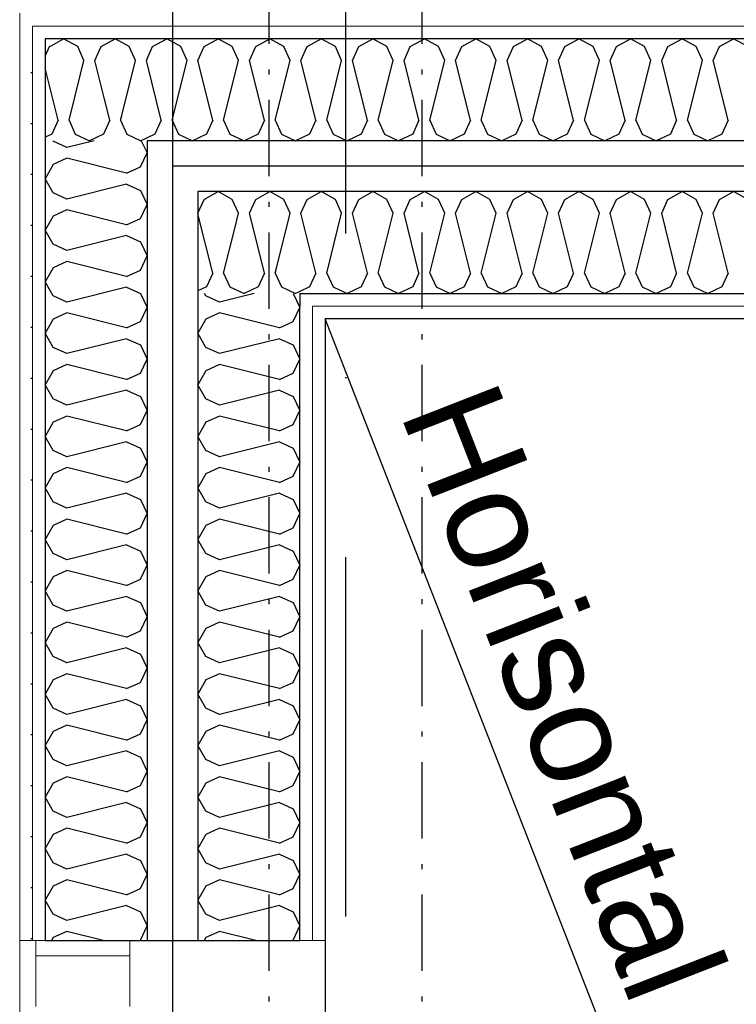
# Model space of a CAD drawing. Header units: millimetres. Extents: x -173281 to 144469, y -85977 to 83288.
# Tile 148 of 256: x -65223 to -64520, y -37865 to -36898. Entities that reach past the tile are written whole.
import ezdxf
from ezdxf.enums import TextEntityAlignment as Align

# ---------------------------------------------------------------- set-up
doc = ezdxf.new("R2010")
doc.units = ezdxf.units.MM
doc.header["$LTSCALE"] = 0.5
doc.header["$MEASUREMENT"] = 0
for name, pattern in [('Akselinje', [1500, 1000, -200, 100, -200]), ('Over snittplan', [260, 150, -50, 10, -50]), ('PLINE', [0]), ('Prikk & stiplet', [1340.555525, 705.555534, -352.777767, 0, -282.222223])]:
    doc.linetypes.add(name, pattern=pattern)
for name, color, linetype in [('223- Bjelker', 7, 'Continuous'), ('24-- Innervegger (Skravur)(Nye konstruksjoner)', 7, 'Continuous'), ('24-- Innervegger(Nye konstruksjoner)', 7, 'Continuous'), ('242- Ikke-bærende innervegger (Skravur)(Nye konstruksjoner)', 7, 'Continuous'), ('242- Ikke-bærende innervegger(Nye konstruksjoner)', 7, 'Continuous'), ('244- Vinduer_ dører_ foldevegger(Nye konstruksjoner)', 7, 'Continuous'), ('255- Gulvoverflate(Nye konstruksjoner)', 7, 'Continuous'), ('256- Faste himlinger og overflatebehandling(Nye konstruksjoner)', 7, 'Continuous'), ('82-- Modullinjer', 7, 'Continuous'), ('862- M___Nettoareal(Nye konstruksjoner)', 7, 'Continuous'), ('862- M___Nettoareal(Polylinje)(Nye konstruksjoner)', 7, 'Continuous'), ('862- M___Nettoareal(Tekst)(Nye konstruksjoner)', 7, 'Continuous')]:
    doc.layers.add(name, color=color, linetype=linetype)
doc.layers.add('234- Vinduer_ dører_ porter(Nye konstruksjoner)', color=7, linetype='Continuous', lineweight=0)
doc.layers.add('236- Innvendig kledning og overflate(Nye konstruksjoner)', color=7, linetype='Continuous', lineweight=0)
doc.styles.add('GENERATED_STYLE_1', font='arial.ttf')
doc.styles.add('GENERATED_STYLE_2', font='arial.ttf')
doc.linetypes.add('Lydfuge betonggolv', pattern='A,0,[5,A-2607.111 Plan 1. etasje1.Shx,S=3.968254,R=0,X=0,Y=-3.46945e-18],-600,0', length=600)
pattern_1 = [(270, (0, 0), (86.60254, 0), [0, -50]), (270, (43.3, -25), (86.60254, 0), [0, -50])]
pattern_2 = [(180, (0, 0), (0, 86.60254), [0, -50]), (180, (-25, -43.3), (0, 86.60254), [0, -50])]

# ---------------------------------------------------------------- blocks, each defined once
blk = doc.blocks.new('Kontor_A-129_15', base_point=(-61790.12, -39835.96))
at = {"layer": '862- M___Nettoareal(Polylinje)(Nye konstruksjoner)', "linetype": 'PLINE', "flags": 128}
blk.add_lwpolyline([(-64923.16, -37191.93), (-64923.16, -39491.93), (-60435.66, -39491.93), (-60435.66, -37484.43), (-61590.66, -37484.43), (-61590.66, -37191.93)], close=True, dxfattribs=at)
at = {"layer": '862- M___Nettoareal(Tekst)(Nye konstruksjoner)', "style": 'GENERATED_STYLE_1'}
for tag, height, p in [('DUMMY_862', 150, (-63015.86, -38279.14)), ('ROOM_NAME', 150, (-63015.86, -38919.52)), ('DUMMY_861', 100, (-63173.01, -38519.27)), ('ROOM_NUMBER', 100, (-63173.01, -38908.09)), ('DUMMY_863', 100, (-62780.15, -38885.23))]:
    blk.add_attdef(tag, text='', height=height, rotation=90, dxfattribs=at).set_placement(p, align=Align.TOP_LEFT)
blk = doc.blocks.new('*X94')
at = {"layer": '24-- Innervegger (Skravur)(Nye konstruksjoner)', "linetype": 'PLINE'}
for p, q in [((-65190.45, -37017.46), (-65190.75, -37016.93)), ((-65176.9, -37023.63), (-65190.45, -37017.46)), ((-65150.11, -37016.93), (-65176.9, -37023.63)), ((-65103.84, -37016.93), (-65098.16, -37028.94)), ((-65176.9, -37034.25), (-65190.45, -37040.42)), ((-65118.24, -37048.92), (-65176.9, -37034.25)), ((-65104.7, -37042.75), (-65098.16, -37028.94)), ((-65190.45, -37040.42), (-65198.16, -37054.23)), ((-65118.24, -37048.92), (-65104.7, -37042.75)), ((-65190.45, -37068.05), (-65198.16, -37054.23)), ((-65118.24, -37059.55), (-65176.9, -37074.21)), ((-65118.24, -37059.55), (-65104.7, -37065.71)), ((-65176.9, -37074.21), (-65190.45, -37068.05)), ((-65104.7, -37065.71), (-65098.16, -37079.53)), ((-65104.7, -37093.34), (-65098.16, -37079.53)), ((-65190.45, -37091), (-65198.16, -37104.82)), ((-65176.9, -37084.84), (-65190.45, -37091)), ((-65118.24, -37099.51), (-65176.9, -37084.84)), ((-65118.24, -37099.51), (-65104.7, -37093.34)), ((-65190.45, -37118.63), (-65198.16, -37104.82)), ((-65118.24, -37110.13), (-65176.9, -37124.8)), ((-65118.24, -37110.13), (-65104.7, -37116.3)), ((-65176.9, -37124.8), (-65190.45, -37118.63)), ((-65104.7, -37116.3), (-65098.16, -37130.11)), ((-65104.7, -37143.93), (-65098.16, -37130.11)), ((-65176.9, -37135.43), (-65190.45, -37141.59)), ((-65118.24, -37150.09), (-65176.9, -37135.43)), ((-65190.45, -37141.59), (-65198.16, -37155.41)), ((-65118.24, -37150.09), (-65104.7, -37143.93)), ((-65190.45, -37169.22), (-65198.16, -37155.41)), ((-65176.9, -37175.38), (-65190.45, -37169.22)), ((-65118.24, -37160.72), (-65176.9, -37175.38)), ((-65118.24, -37160.72), (-65104.7, -37166.88)), ((-65104.7, -37166.88), (-65098.16, -37180.7)), ((-65176.9, -37186.01), (-65190.45, -37192.18)), ((-65118.24, -37200.68), (-65176.9, -37186.01)), ((-65104.7, -37194.51), (-65098.16, -37180.7)), ((-65190.45, -37192.18), (-65198.16, -37205.99)), ((-65118.24, -37200.68), (-65104.7, -37194.51)), ((-65190.45, -37219.81), (-65198.16, -37205.99)), ((-65118.24, -37211.31), (-65176.9, -37225.97)), ((-65118.24, -37211.31), (-65104.7, -37217.47)), ((-65104.7, -37217.47), (-65098.16, -37231.28)), ((-65176.9, -37225.97), (-65190.45, -37219.81)), ((-65176.9, -37236.6), (-65190.45, -37242.76)), ((-65118.24, -37251.26), (-65176.9, -37236.6)), ((-65104.7, -37245.1), (-65098.16, -37231.28)), ((-65190.45, -37242.76), (-65198.16, -37256.58)), ((-65118.24, -37251.26), (-65104.7, -37245.1)), ((-65190.45, -37270.39), (-65198.16, -37256.58)), ((-65118.24, -37261.89), (-65176.9, -37276.56)), ((-65118.24, -37261.89), (-65104.7, -37268.06)), ((-65176.9, -37276.56), (-65190.45, -37270.39)), ((-65104.7, -37268.06), (-65098.16, -37281.87)), ((-65104.7, -37295.68), (-65098.16, -37281.87)), ((-65190.45, -37293.35), (-65198.16, -37307.16)), ((-65176.9, -37287.18), (-65190.45, -37293.35)), ((-65118.24, -37301.85), (-65176.9, -37287.18)), ((-65118.24, -37301.85), (-65104.7, -37295.68)), ((-65190.45, -37320.98), (-65198.16, -37307.16)), ((-65118.24, -37312.48), (-65176.9, -37327.14)), ((-65118.24, -37312.48), (-65104.7, -37318.64)), ((-65176.9, -37327.14), (-65190.45, -37320.98)), ((-65104.7, -37318.64), (-65098.16, -37332.46)), ((-65104.7, -37346.27), (-65098.16, -37332.46)), ((-65190.45, -37343.93), (-65198.16, -37357.75)), ((-65176.9, -37337.77), (-65190.45, -37343.93)), ((-65118.24, -37352.44), (-65176.9, -37337.77)), ((-65118.24, -37352.44), (-65104.7, -37346.27)), ((-65190.45, -37371.56), (-65198.16, -37357.75)), ((-65118.24, -37363.06), (-65176.9, -37377.73)), ((-65118.24, -37363.06), (-65104.7, -37369.23)), ((-65176.9, -37377.73), (-65190.45, -37371.56)), ((-65104.7, -37369.23), (-65098.16, -37383.04)), ((-65176.9, -37388.36), (-65190.45, -37394.52)), ((-65118.24, -37403.02), (-65176.9, -37388.36)), ((-65104.7, -37396.86), (-65098.16, -37383.04)), ((-65190.45, -37394.52), (-65198.16, -37408.34)), ((-65118.24, -37403.02), (-65104.7, -37396.86)), ((-65190.45, -37422.15), (-65198.16, -37408.34)), ((-65118.24, -37413.65), (-65176.9, -37428.31)), ((-65118.24, -37413.65), (-65104.7, -37419.81)), ((-65104.7, -37419.81), (-65098.16, -37433.63)), ((-65176.9, -37428.31), (-65190.45, -37422.15)), ((-65176.9, -37438.94), (-65190.45, -37445.11)), ((-65118.24, -37453.61), (-65176.9, -37438.94)), ((-65104.7, -37447.44), (-65098.16, -37433.63)), ((-65190.45, -37445.11), (-65198.16, -37458.92)), ((-65118.24, -37453.61), (-65104.7, -37447.44)), ((-65190.45, -37472.74), (-65198.16, -37458.92)), ((-65118.24, -37464.24), (-65176.9, -37478.9)), ((-65118.24, -37464.24), (-65104.7, -37470.4)), ((-65176.9, -37478.9), (-65190.45, -37472.74)), ((-65104.7, -37470.4), (-65098.16, -37484.21)), ((-65104.7, -37498.03), (-65098.16, -37484.21)), ((-65190.45, -37495.69), (-65198.16, -37509.51)), ((-65176.9, -37489.53), (-65190.45, -37495.69)), ((-65118.24, -37504.19), (-65176.9, -37489.53)), ((-65118.24, -37504.19), (-65104.7, -37498.03)), ((-65190.45, -37523.32), (-65198.16, -37509.51)), ((-65118.24, -37514.82), (-65176.9, -37529.49)), ((-65118.24, -37514.82), (-65104.7, -37520.99)), ((-65176.9, -37529.49), (-65190.45, -37523.32)), ((-65104.7, -37520.99), (-65098.16, -37534.8)), ((-65104.7, -37548.61), (-65098.16, -37534.8)), ((-65190.45, -37546.28), (-65198.16, -37560.09)), ((-65176.9, -37540.11), (-65190.45, -37546.28)), ((-65118.24, -37554.78), (-65176.9, -37540.11)), ((-65118.24, -37554.78), (-65104.7, -37548.61)), ((-65190.45, -37573.91), (-65198.16, -37560.09)), ((-65118.24, -37565.41), (-65176.9, -37580.07)), ((-65118.24, -37565.41), (-65104.7, -37571.57)), ((-65176.9, -37580.07), (-65190.45, -37573.91)), ((-65104.7, -37571.57), (-65098.16, -37585.39)), ((-65104.7, -37599.2), (-65098.16, -37585.39)), ((-65176.9, -37590.7), (-65190.45, -37596.86)), ((-65118.24, -37605.37), (-65176.9, -37590.7)), ((-65190.45, -37596.86), (-65198.16, -37610.68)), ((-65118.24, -37605.37), (-65104.7, -37599.2)), ((-65190.45, -37624.49), (-65198.16, -37610.68)), ((-65118.24, -37615.99), (-65176.9, -37630.66)), ((-65118.24, -37615.99), (-65104.7, -37622.16)), ((-65104.7, -37622.16), (-65098.16, -37635.97)), ((-65176.9, -37630.66), (-65190.45, -37624.49)), ((-65176.9, -37641.29), (-65190.45, -37647.45)), ((-65118.24, -37655.95), (-65176.9, -37641.29)), ((-65104.7, -37649.79), (-65098.16, -37635.97)), ((-65190.45, -37647.45), (-65198.16, -37661.27)), ((-65118.24, -37655.95), (-65104.7, -37649.79)), ((-65190.45, -37675.08), (-65198.16, -37661.27)), ((-65118.24, -37666.58), (-65176.9, -37681.24)), ((-65118.24, -37666.58), (-65104.7, -37672.74)), ((-65176.9, -37681.24), (-65190.45, -37675.08)), ((-65104.7, -37672.74), (-65098.16, -37686.56)), ((-65176.9, -37691.87), (-65190.45, -37698.04)), ((-65118.24, -37706.54), (-65176.9, -37691.87)), ((-65104.7, -37700.37), (-65098.16, -37686.56)), ((-65190.45, -37698.04), (-65198.16, -37711.85)), ((-65118.24, -37706.54), (-65104.7, -37700.37)), ((-65190.45, -37725.67), (-65198.16, -37711.85)), ((-65118.24, -37717.17), (-65176.9, -37731.83)), ((-65118.24, -37717.17), (-65104.7, -37723.33)), ((-65176.9, -37731.83), (-65190.45, -37725.67)), ((-65104.7, -37723.33), (-65098.16, -37737.14)), ((-65104.7, -37750.96), (-65098.16, -37737.14)), ((-65190.45, -37748.62), (-65198.16, -37762.44)), ((-65176.9, -37742.46), (-65190.45, -37748.62)), ((-65118.24, -37757.12), (-65176.9, -37742.46)), ((-65118.24, -37757.12), (-65104.7, -37750.96)), ((-65190.45, -37776.25), (-65198.16, -37762.44)), ((-65118.24, -37767.75), (-65176.9, -37782.42)), ((-65118.24, -37767.75), (-65104.7, -37773.92)), ((-65176.9, -37782.42), (-65190.45, -37776.25)), ((-65104.7, -37773.92), (-65098.16, -37787.73)), ((-65104.7, -37801.54), (-65098.16, -37787.73)), ((-65176.9, -37793.04), (-65190.45, -37799.21)), ((-65141.37, -37801.93), (-65176.9, -37793.04)), ((-65190.45, -37799.21), (-65191.97, -37801.93)), ((-65105.54, -37801.93), (-65104.7, -37801.54))]:
    blk.add_line(p, q, dxfattribs=at)
blk = doc.blocks.new('*X95')
at = {"layer": '24-- Innervegger (Skravur)(Nye konstruksjoner)', "linetype": 'PLINE'}
for p, q in [((-65040.45, -37169.22), (-65041.73, -37166.93)), ((-65026.9, -37175.38), (-65040.45, -37169.22)), ((-64993.08, -37166.93), (-65026.9, -37175.38)), ((-64954.68, -37166.93), (-64948.16, -37180.7)), ((-65026.9, -37186.01), (-65040.45, -37192.18)), ((-64968.24, -37200.68), (-65026.9, -37186.01)), ((-64954.7, -37194.51), (-64948.16, -37180.7)), ((-65040.45, -37192.18), (-65048.16, -37205.99)), ((-64968.24, -37200.68), (-64954.7, -37194.51)), ((-65040.45, -37219.81), (-65048.16, -37205.99)), ((-64968.24, -37211.31), (-65026.9, -37225.97)), ((-64968.24, -37211.31), (-64954.7, -37217.47)), ((-64954.7, -37217.47), (-64948.16, -37231.28)), ((-65026.9, -37225.97), (-65040.45, -37219.81)), ((-65026.9, -37236.6), (-65040.45, -37242.76)), ((-64968.24, -37251.26), (-65026.9, -37236.6)), ((-64954.7, -37245.1), (-64948.16, -37231.28)), ((-65040.45, -37242.76), (-65048.16, -37256.58)), ((-64968.24, -37251.26), (-64954.7, -37245.1)), ((-65040.45, -37270.39), (-65048.16, -37256.58)), ((-64968.24, -37261.89), (-65026.9, -37276.56)), ((-64968.24, -37261.89), (-64954.7, -37268.06)), ((-65026.9, -37276.56), (-65040.45, -37270.39)), ((-64954.7, -37268.06), (-64948.16, -37281.87)), ((-64954.7, -37295.68), (-64948.16, -37281.87)), ((-65040.45, -37293.35), (-65048.16, -37307.16)), ((-65026.9, -37287.18), (-65040.45, -37293.35)), ((-64968.24, -37301.85), (-65026.9, -37287.18)), ((-64968.24, -37301.85), (-64954.7, -37295.68)), ((-65040.45, -37320.98), (-65048.16, -37307.16)), ((-64968.24, -37312.48), (-65026.9, -37327.14)), ((-64968.24, -37312.48), (-64954.7, -37318.64)), ((-65026.9, -37327.14), (-65040.45, -37320.98)), ((-64954.7, -37318.64), (-64948.16, -37332.46)), ((-64954.7, -37346.27), (-64948.16, -37332.46)), ((-65040.45, -37343.93), (-65048.16, -37357.75)), ((-65026.9, -37337.77), (-65040.45, -37343.93)), ((-64968.24, -37352.44), (-65026.9, -37337.77)), ((-64968.24, -37352.44), (-64954.7, -37346.27)), ((-65040.45, -37371.56), (-65048.16, -37357.75)), ((-64968.24, -37363.06), (-65026.9, -37377.73)), ((-64968.24, -37363.06), (-64954.7, -37369.23)), ((-65026.9, -37377.73), (-65040.45, -37371.56)), ((-64954.7, -37369.23), (-64948.16, -37383.04)), ((-65026.9, -37388.36), (-65040.45, -37394.52)), ((-64968.24, -37403.02), (-65026.9, -37388.36)), ((-64954.7, -37396.86), (-64948.16, -37383.04)), ((-65040.45, -37394.52), (-65048.16, -37408.34)), ((-64968.24, -37403.02), (-64954.7, -37396.86)), ((-65040.45, -37422.15), (-65048.16, -37408.34)), ((-64968.24, -37413.65), (-65026.9, -37428.31)), ((-64968.24, -37413.65), (-64954.7, -37419.81)), ((-64954.7, -37419.81), (-64948.16, -37433.63)), ((-65026.9, -37428.31), (-65040.45, -37422.15)), ((-65026.9, -37438.94), (-65040.45, -37445.11)), ((-64968.24, -37453.61), (-65026.9, -37438.94)), ((-64954.7, -37447.44), (-64948.16, -37433.63)), ((-65040.45, -37445.11), (-65048.16, -37458.92)), ((-64968.24, -37453.61), (-64954.7, -37447.44)), ((-65040.45, -37472.74), (-65048.16, -37458.92)), ((-64968.24, -37464.24), (-65026.9, -37478.9)), ((-64968.24, -37464.24), (-64954.7, -37470.4)), ((-65026.9, -37478.9), (-65040.45, -37472.74)), ((-64954.7, -37470.4), (-64948.16, -37484.21)), ((-64954.7, -37498.03), (-64948.16, -37484.21)), ((-65040.45, -37495.69), (-65048.16, -37509.51)), ((-65026.9, -37489.53), (-65040.45, -37495.69)), ((-64968.24, -37504.19), (-65026.9, -37489.53)), ((-64968.24, -37504.19), (-64954.7, -37498.03)), ((-65040.45, -37523.32), (-65048.16, -37509.51)), ((-64968.24, -37514.82), (-65026.9, -37529.49)), ((-64968.24, -37514.82), (-64954.7, -37520.99)), ((-65026.9, -37529.49), (-65040.45, -37523.32)), ((-64954.7, -37520.99), (-64948.16, -37534.8)), ((-64954.7, -37548.61), (-64948.16, -37534.8)), ((-65040.45, -37546.28), (-65048.16, -37560.09)), ((-65026.9, -37540.11), (-65040.45, -37546.28)), ((-64968.24, -37554.78), (-65026.9, -37540.11)), ((-64968.24, -37554.78), (-64954.7, -37548.61)), ((-65040.45, -37573.91), (-65048.16, -37560.09)), ((-64968.24, -37565.41), (-65026.9, -37580.07)), ((-64968.24, -37565.41), (-64954.7, -37571.57)), ((-65026.9, -37580.07), (-65040.45, -37573.91)), ((-64954.7, -37571.57), (-64948.16, -37585.39)), ((-64954.7, -37599.2), (-64948.16, -37585.39)), ((-65026.9, -37590.7), (-65040.45, -37596.86)), ((-64968.24, -37605.37), (-65026.9, -37590.7)), ((-65040.45, -37596.86), (-65048.16, -37610.68)), ((-64968.24, -37605.37), (-64954.7, -37599.2)), ((-65040.45, -37624.49), (-65048.16, -37610.68)), ((-64968.24, -37615.99), (-65026.9, -37630.66)), ((-64968.24, -37615.99), (-64954.7, -37622.16)), ((-64954.7, -37622.16), (-64948.16, -37635.97)), ((-65026.9, -37630.66), (-65040.45, -37624.49)), ((-65026.9, -37641.29), (-65040.45, -37647.45)), ((-64968.24, -37655.95), (-65026.9, -37641.29)), ((-64954.7, -37649.79), (-64948.16, -37635.97)), ((-65040.45, -37647.45), (-65048.16, -37661.27)), ((-64968.24, -37655.95), (-64954.7, -37649.79)), ((-65040.45, -37675.08), (-65048.16, -37661.27)), ((-64968.24, -37666.58), (-65026.9, -37681.24)), ((-64968.24, -37666.58), (-64954.7, -37672.74)), ((-65026.9, -37681.24), (-65040.45, -37675.08)), ((-64954.7, -37672.74), (-64948.16, -37686.56)), ((-65026.9, -37691.87), (-65040.45, -37698.04)), ((-64968.24, -37706.54), (-65026.9, -37691.87)), ((-64954.7, -37700.37), (-64948.16, -37686.56)), ((-65040.45, -37698.04), (-65048.16, -37711.85)), ((-64968.24, -37706.54), (-64954.7, -37700.37)), ((-65040.45, -37725.67), (-65048.16, -37711.85)), ((-64968.24, -37717.17), (-65026.9, -37731.83)), ((-64968.24, -37717.17), (-64954.7, -37723.33)), ((-65026.9, -37731.83), (-65040.45, -37725.67)), ((-64954.7, -37723.33), (-64948.16, -37737.14)), ((-64954.7, -37750.96), (-64948.16, -37737.14)), ((-65040.45, -37748.62), (-65048.16, -37762.44)), ((-65026.9, -37742.46), (-65040.45, -37748.62)), ((-64968.24, -37757.12), (-65026.9, -37742.46)), ((-64968.24, -37757.12), (-64954.7, -37750.96)), ((-65040.45, -37776.25), (-65048.16, -37762.44)), ((-64968.24, -37767.75), (-65026.9, -37782.42)), ((-64968.24, -37767.75), (-64954.7, -37773.92)), ((-65026.9, -37782.42), (-65040.45, -37776.25)), ((-64954.7, -37773.92), (-64948.16, -37787.73)), ((-64954.7, -37801.54), (-64948.16, -37787.73)), ((-65026.9, -37793.04), (-65040.45, -37799.21)), ((-64991.37, -37801.93), (-65026.9, -37793.04)), ((-65040.45, -37799.21), (-65041.97, -37801.93)), ((-64955.54, -37801.93), (-64954.7, -37801.54))]:
    blk.add_line(p, q, dxfattribs=at)
blk = doc.blocks.new('Dør[6]')
at = {"layer": '234- Vinduer_ dører_ porter(Nye konstruksjoner)', "linetype": 'PLINE'}
for p, q in [((-65223.16, -37801.93), (-65223.16, -38821.93)), ((-65207.16, -37816.93), (-65207.16, -37801.93)), ((-65207.16, -37801.93), (-65115.16, -37801.93)), ((-65115.16, -37816.93), (-65115.16, -37801.93)), ((-64923.16, -37801.93), (-64923.16, -38821.93)), ((-65207.16, -37866.93), (-65207.16, -37816.93)), ((-65207.16, -37816.93), (-65115.16, -37816.93)), ((-65115.16, -37816.93), (-65115.16, -37866.93))]:
    blk.add_line(p, q, dxfattribs=at)
at = {"layer": '236- Innvendig kledning og overflate(Nye konstruksjoner)', "linetype": 'PLINE'}
for p, q in [((-65223.16, -37801.93), (-65210.66, -37801.93)), ((-65210.66, -37801.93), (-65207.16, -37801.93)), ((-65207.16, -37801.93), (-65198.16, -37801.93)), ((-65207.16, -37801.93), (-65198.16, -37801.93)), ((-64948.16, -37801.93), (-64935.66, -37801.93)), ((-64935.66, -37801.93), (-64923.16, -37801.93))]:
    blk.add_line(p, q, dxfattribs=at)
at = {"layer": '244- Vinduer_ dører_ foldevegger(Nye konstruksjoner)', "linetype": 'PLINE'}
for p, q in [((-65198.16, -37801.93), (-65115.16, -37801.93)), ((-65198.16, -37801.93), (-65115.16, -37801.93)), ((-65115.16, -37801.93), (-65098.16, -37801.93)), ((-65098.16, -37801.93), (-65048.16, -37801.93)), ((-65048.16, -37801.93), (-64948.16, -37801.93))]:
    blk.add_line(p, q, dxfattribs=at)
blk = doc.blocks.new('*X935')
at = {"layer": '242- Ikke-bærende innervegger (Skravur)(Nye konstruksjoner)', "linetype": 'PLINE'}
for p, q in [((-65198.16, -36934.1), (-65193.86, -36924.64)), ((-65193.86, -36924.64), (-65191.67, -36923.42)), ((-65185.35, -36996.84), (-65198.16, -36945.62)), ((-65174.73, -36996.84), (-65163.43, -36951.66)), ((-65134.77, -36996.84), (-65140.28, -36974.81)), ((-65124.14, -36996.84), (-65122.96, -36992.13)), ((-65185.35, -36996.84), (-65191.52, -37010.39)), ((-65174.73, -36996.84), (-65168.56, -37010.39)), ((-65134.77, -36996.84), (-65140.93, -37010.39)), ((-65124.14, -36996.84), (-65117.98, -37010.39)), ((-65191.52, -37010.39), (-65198.16, -37013.53)), ((-65168.56, -37010.39), (-65154.75, -37016.93)), ((-65140.93, -37010.39), (-65154.75, -37016.93)), ((-65117.98, -37010.39), (-65104.16, -37016.93)), ((-65100.09, -37015), (-65104.16, -37016.93))]:
    blk.add_line(p, q, dxfattribs=at)
blk = doc.blocks.new('*X936')
at = {"layer": '242- Ikke-bærende innervegger (Skravur)(Nye konstruksjoner)', "linetype": 'PLINE'}
for p, q in [((-65048.16, -37087.96), (-65042.1, -37074.64)), ((-65042.1, -37074.64), (-65041.04, -37074.05)), ((-65033.6, -37146.84), (-65048.16, -37088.59)), ((-65022.97, -37146.84), (-65012.02, -37103.06)), ((-64983.01, -37146.84), (-64987.93, -37127.15)), ((-65033.6, -37146.84), (-65039.76, -37160.39)), ((-65022.97, -37146.84), (-65016.8, -37160.39)), ((-64983.01, -37146.84), (-64989.18, -37160.39)), ((-64972.38, -37146.84), (-64971.55, -37143.53)), ((-64972.38, -37146.84), (-64966.22, -37160.39)), ((-65039.76, -37160.39), (-65048.16, -37164.36)), ((-65016.8, -37160.39), (-65002.99, -37166.93)), ((-64989.18, -37160.39), (-65002.99, -37166.93)), ((-64966.22, -37160.39), (-64952.4, -37166.93)), ((-64949.52, -37165.56), (-64952.4, -37166.93))]:
    blk.add_line(p, q, dxfattribs=at)
blk = doc.blocks.new('*X937')
at = {"layer": '242- Ikke-bærende innervegger (Skravur)(Nye konstruksjoner)', "linetype": 'PLINE'}
for p, q in [((-65092.68, -36924.64), (-65078.87, -36916.93)), ((-65065.05, -36924.64), (-65078.87, -36916.93)), ((-65042.1, -36924.64), (-65028.28, -36916.93)), ((-65014.47, -36924.64), (-65028.28, -36916.93)), ((-64991.51, -36924.64), (-64977.7, -36916.93)), ((-64963.88, -36924.64), (-64977.7, -36916.93)), ((-64940.93, -36924.64), (-64927.11, -36916.93)), ((-64913.3, -36924.64), (-64927.11, -36916.93)), ((-64890.34, -36924.64), (-64876.52, -36916.93)), ((-64862.71, -36924.64), (-64876.52, -36916.93)), ((-64839.75, -36924.64), (-64825.94, -36916.93)), ((-64812.12, -36924.64), (-64825.94, -36916.93)), ((-64789.17, -36924.64), (-64775.35, -36916.93)), ((-64761.54, -36924.64), (-64775.35, -36916.93)), ((-64738.58, -36924.64), (-64724.77, -36916.93)), ((-64710.95, -36924.64), (-64724.77, -36916.93)), ((-64688, -36924.64), (-64674.18, -36916.93)), ((-64660.37, -36924.64), (-64674.18, -36916.93)), ((-64637.41, -36924.64), (-64623.59, -36916.93)), ((-64609.78, -36924.64), (-64623.59, -36916.93)), ((-64586.82, -36924.64), (-64573.01, -36916.93)), ((-64559.19, -36924.64), (-64573.01, -36916.93)), ((-64536.24, -36924.64), (-64522.42, -36916.93)), ((-64508.61, -36924.64), (-64522.42, -36916.93)), ((-65098.16, -36936.67), (-65092.68, -36924.64)), ((-65058.89, -36938.18), (-65065.05, -36924.64)), ((-65048.26, -36938.18), (-65042.1, -36924.64)), ((-65008.3, -36938.18), (-65014.47, -36924.64)), ((-64997.68, -36938.18), (-64991.51, -36924.64)), ((-64957.72, -36938.18), (-64963.88, -36924.64)), ((-64947.09, -36938.18), (-64940.93, -36924.64)), ((-64907.13, -36938.18), (-64913.3, -36924.64)), ((-64896.5, -36938.18), (-64890.34, -36924.64)), ((-64856.55, -36938.18), (-64862.71, -36924.64)), ((-64845.92, -36938.18), (-64839.75, -36924.64)), ((-64805.96, -36938.18), (-64812.12, -36924.64)), ((-64795.33, -36938.18), (-64789.17, -36924.64)), ((-64755.37, -36938.18), (-64761.54, -36924.64)), ((-64744.75, -36938.18), (-64738.58, -36924.64)), ((-64704.79, -36938.18), (-64710.95, -36924.64)), ((-64694.16, -36938.18), (-64688, -36924.64)), ((-64654.2, -36938.18), (-64660.37, -36924.64)), ((-64643.57, -36938.18), (-64637.41, -36924.64)), ((-64603.62, -36938.18), (-64609.78, -36924.64)), ((-64592.99, -36938.18), (-64586.82, -36924.64)), ((-64553.03, -36938.18), (-64559.19, -36924.64)), ((-64542.4, -36938.18), (-64536.24, -36924.64)), ((-65084.18, -36996.84), (-65098.16, -36940.94)), ((-65073.55, -36996.84), (-65058.89, -36938.18)), ((-65033.6, -36996.84), (-65048.26, -36938.18)), ((-65022.97, -36996.84), (-65008.3, -36938.18)), ((-64983.01, -36996.84), (-64997.68, -36938.18)), ((-64972.38, -36996.84), (-64957.72, -36938.18)), ((-64932.42, -36996.84), (-64947.09, -36938.18)), ((-64921.8, -36996.84), (-64907.13, -36938.18)), ((-64881.84, -36996.84), (-64896.5, -36938.18)), ((-64871.21, -36996.84), (-64856.55, -36938.18)), ((-64831.25, -36996.84), (-64845.92, -36938.18)), ((-64820.62, -36996.84), (-64805.96, -36938.18)), ((-64780.67, -36996.84), (-64795.33, -36938.18)), ((-64770.04, -36996.84), (-64755.37, -36938.18)), ((-64730.08, -36996.84), (-64744.75, -36938.18)), ((-64719.45, -36996.84), (-64704.79, -36938.18)), ((-64679.49, -36996.84), (-64694.16, -36938.18)), ((-64668.87, -36996.84), (-64654.2, -36938.18)), ((-64628.91, -36996.84), (-64643.57, -36938.18)), ((-64618.28, -36996.84), (-64603.62, -36938.18)), ((-64578.32, -36996.84), (-64592.99, -36938.18)), ((-64567.69, -36996.84), (-64553.03, -36938.18)), ((-64527.74, -36996.84), (-64542.4, -36938.18)), ((-65084.18, -36996.84), (-65090.35, -37010.39)), ((-65073.55, -36996.84), (-65067.39, -37010.39)), ((-65033.6, -36996.84), (-65039.76, -37010.39)), ((-65022.97, -36996.84), (-65016.8, -37010.39)), ((-64983.01, -36996.84), (-64989.18, -37010.39)), ((-64972.38, -36996.84), (-64966.22, -37010.39)), ((-64932.42, -36996.84), (-64938.59, -37010.39)), ((-64921.8, -36996.84), (-64915.63, -37010.39)), ((-64881.84, -36996.84), (-64888, -37010.39)), ((-64871.21, -36996.84), (-64865.05, -37010.39)), ((-64831.25, -36996.84), (-64837.42, -37010.39)), ((-64820.62, -36996.84), (-64814.46, -37010.39)), ((-64780.67, -36996.84), (-64786.83, -37010.39)), ((-64770.04, -36996.84), (-64763.87, -37010.39)), ((-64730.08, -36996.84), (-64736.25, -37010.39)), ((-64719.45, -36996.84), (-64713.29, -37010.39)), ((-64679.49, -36996.84), (-64685.66, -37010.39)), ((-64668.87, -36996.84), (-64662.7, -37010.39)), ((-64628.91, -36996.84), (-64635.07, -37010.39)), ((-64618.28, -36996.84), (-64612.12, -37010.39)), ((-64578.32, -36996.84), (-64584.49, -37010.39)), ((-64567.69, -36996.84), (-64561.53, -37010.39)), ((-64527.74, -36996.84), (-64533.9, -37010.39)), ((-65090.35, -37010.39), (-65098.16, -37014.09)), ((-65067.39, -37010.39), (-65053.58, -37016.93)), ((-65039.76, -37010.39), (-65053.58, -37016.93)), ((-65016.8, -37010.39), (-65002.99, -37016.93)), ((-64989.18, -37010.39), (-65002.99, -37016.93)), ((-64966.22, -37010.39), (-64952.4, -37016.93)), ((-64938.59, -37010.39), (-64952.4, -37016.93)), ((-64915.63, -37010.39), (-64901.82, -37016.93)), ((-64888, -37010.39), (-64901.82, -37016.93)), ((-64865.05, -37010.39), (-64851.23, -37016.93)), ((-64837.42, -37010.39), (-64851.23, -37016.93)), ((-64814.46, -37010.39), (-64800.65, -37016.93)), ((-64786.83, -37010.39), (-64800.65, -37016.93)), ((-64763.87, -37010.39), (-64750.06, -37016.93)), ((-64736.25, -37010.39), (-64750.06, -37016.93)), ((-64713.29, -37010.39), (-64699.47, -37016.93)), ((-64685.66, -37010.39), (-64699.47, -37016.93)), ((-64662.7, -37010.39), (-64648.89, -37016.93)), ((-64635.07, -37010.39), (-64648.89, -37016.93)), ((-64612.12, -37010.39), (-64598.3, -37016.93)), ((-64584.49, -37010.39), (-64598.3, -37016.93)), ((-64561.53, -37010.39), (-64547.72, -37016.93)), ((-64533.9, -37010.39), (-64547.72, -37016.93))]:
    blk.add_line(p, q, dxfattribs=at)
blk = doc.blocks.new('*X938')
at = {"layer": '242- Ikke-bærende innervegger (Skravur)(Nye konstruksjoner)', "linetype": 'PLINE'}
for p, q in [((-65191.67, -36923.42), (-65180.04, -36916.93)), ((-65166.23, -36924.64), (-65180.04, -36916.93)), ((-65143.27, -36924.64), (-65129.45, -36916.93)), ((-65115.64, -36924.64), (-65129.45, -36916.93)), ((-65160.06, -36938.18), (-65166.23, -36924.64)), ((-65149.43, -36938.18), (-65143.27, -36924.64)), ((-65109.48, -36938.18), (-65115.64, -36924.64)), ((-65098.85, -36938.18), (-65098.16, -36936.67)), ((-65163.43, -36951.66), (-65160.06, -36938.18)), ((-65140.28, -36974.81), (-65149.43, -36938.18)), ((-65122.96, -36992.13), (-65109.48, -36938.18)), ((-65098.16, -36940.94), (-65098.85, -36938.18)), ((-65098.16, -37014.09), (-65100.09, -37015))]:
    blk.add_line(p, q, dxfattribs=at)
blk = doc.blocks.new('*X939')
at = {"layer": '242- Ikke-bærende innervegger (Skravur)(Nye konstruksjoner)', "linetype": 'PLINE'}
for p, q in [((-64940.93, -37074.64), (-64927.11, -37066.93)), ((-64913.3, -37074.64), (-64927.11, -37066.93)), ((-64890.34, -37074.64), (-64876.52, -37066.93)), ((-64862.71, -37074.64), (-64876.52, -37066.93)), ((-64839.75, -37074.64), (-64825.94, -37066.93)), ((-64812.12, -37074.64), (-64825.94, -37066.93)), ((-64789.17, -37074.64), (-64775.35, -37066.93)), ((-64761.54, -37074.64), (-64775.35, -37066.93)), ((-64738.58, -37074.64), (-64724.77, -37066.93)), ((-64710.95, -37074.64), (-64724.77, -37066.93)), ((-64688, -37074.64), (-64674.18, -37066.93)), ((-64660.37, -37074.64), (-64674.18, -37066.93)), ((-64637.41, -37074.64), (-64623.59, -37066.93)), ((-64609.78, -37074.64), (-64623.59, -37066.93)), ((-64586.82, -37074.64), (-64573.01, -37066.93)), ((-64559.19, -37074.64), (-64573.01, -37066.93)), ((-64536.24, -37074.64), (-64522.42, -37066.93)), ((-64508.61, -37074.64), (-64522.42, -37066.93)), ((-64947.09, -37088.18), (-64940.93, -37074.64)), ((-64907.13, -37088.18), (-64913.3, -37074.64)), ((-64896.5, -37088.18), (-64890.34, -37074.64)), ((-64856.55, -37088.18), (-64862.71, -37074.64)), ((-64845.92, -37088.18), (-64839.75, -37074.64)), ((-64805.96, -37088.18), (-64812.12, -37074.64)), ((-64795.33, -37088.18), (-64789.17, -37074.64)), ((-64755.37, -37088.18), (-64761.54, -37074.64)), ((-64744.75, -37088.18), (-64738.58, -37074.64)), ((-64704.79, -37088.18), (-64710.95, -37074.64)), ((-64694.16, -37088.18), (-64688, -37074.64)), ((-64654.2, -37088.18), (-64660.37, -37074.64)), ((-64643.57, -37088.18), (-64637.41, -37074.64)), ((-64603.62, -37088.18), (-64609.78, -37074.64)), ((-64592.99, -37088.18), (-64586.82, -37074.64)), ((-64553.03, -37088.18), (-64559.19, -37074.64)), ((-64542.4, -37088.18), (-64536.24, -37074.64)), ((-64932.42, -37146.84), (-64947.09, -37088.18)), ((-64921.8, -37146.84), (-64907.13, -37088.18)), ((-64881.84, -37146.84), (-64896.5, -37088.18)), ((-64871.21, -37146.84), (-64856.55, -37088.18)), ((-64831.25, -37146.84), (-64845.92, -37088.18)), ((-64820.62, -37146.84), (-64805.96, -37088.18)), ((-64780.67, -37146.84), (-64795.33, -37088.18)), ((-64770.04, -37146.84), (-64755.37, -37088.18)), ((-64730.08, -37146.84), (-64744.75, -37088.18)), ((-64719.45, -37146.84), (-64704.79, -37088.18)), ((-64679.49, -37146.84), (-64694.16, -37088.18)), ((-64668.87, -37146.84), (-64654.2, -37088.18)), ((-64628.91, -37146.84), (-64643.57, -37088.18)), ((-64618.28, -37146.84), (-64603.62, -37088.18)), ((-64578.32, -37146.84), (-64592.99, -37088.18)), ((-64567.69, -37146.84), (-64553.03, -37088.18)), ((-64527.74, -37146.84), (-64542.4, -37088.18)), ((-64932.42, -37146.84), (-64938.59, -37160.39)), ((-64921.8, -37146.84), (-64915.63, -37160.39)), ((-64881.84, -37146.84), (-64888, -37160.39)), ((-64871.21, -37146.84), (-64865.05, -37160.39)), ((-64831.25, -37146.84), (-64837.42, -37160.39)), ((-64820.62, -37146.84), (-64814.46, -37160.39)), ((-64780.67, -37146.84), (-64786.83, -37160.39)), ((-64770.04, -37146.84), (-64763.87, -37160.39)), ((-64730.08, -37146.84), (-64736.25, -37160.39)), ((-64719.45, -37146.84), (-64713.29, -37160.39)), ((-64679.49, -37146.84), (-64685.66, -37160.39)), ((-64668.87, -37146.84), (-64662.7, -37160.39)), ((-64628.91, -37146.84), (-64635.07, -37160.39)), ((-64618.28, -37146.84), (-64612.12, -37160.39)), ((-64578.32, -37146.84), (-64584.49, -37160.39)), ((-64567.69, -37146.84), (-64561.53, -37160.39)), ((-64527.74, -37146.84), (-64533.9, -37160.39)), ((-64938.59, -37160.39), (-64948.16, -37164.92)), ((-64915.63, -37160.39), (-64901.82, -37166.93)), ((-64888, -37160.39), (-64901.82, -37166.93)), ((-64865.05, -37160.39), (-64851.23, -37166.93)), ((-64837.42, -37160.39), (-64851.23, -37166.93)), ((-64814.46, -37160.39), (-64800.65, -37166.93)), ((-64786.83, -37160.39), (-64800.65, -37166.93)), ((-64763.87, -37160.39), (-64750.06, -37166.93)), ((-64736.25, -37160.39), (-64750.06, -37166.93)), ((-64713.29, -37160.39), (-64699.47, -37166.93)), ((-64685.66, -37160.39), (-64699.47, -37166.93)), ((-64662.7, -37160.39), (-64648.89, -37166.93)), ((-64635.07, -37160.39), (-64648.89, -37166.93)), ((-64612.12, -37160.39), (-64598.3, -37166.93)), ((-64584.49, -37160.39), (-64598.3, -37166.93)), ((-64561.53, -37160.39), (-64547.72, -37166.93)), ((-64533.9, -37160.39), (-64547.72, -37166.93))]:
    blk.add_line(p, q, dxfattribs=at)
blk = doc.blocks.new('*X940')
at = {"layer": '242- Ikke-bærende innervegger (Skravur)(Nye konstruksjoner)', "linetype": 'PLINE'}
for p, q in [((-65041.04, -37074.05), (-65028.28, -37066.93)), ((-65014.47, -37074.64), (-65028.28, -37066.93)), ((-64991.51, -37074.64), (-64977.7, -37066.93)), ((-64963.88, -37074.64), (-64977.7, -37066.93)), ((-65008.3, -37088.18), (-65014.47, -37074.64)), ((-64997.68, -37088.18), (-64991.51, -37074.64)), ((-64957.72, -37088.18), (-64963.88, -37074.64)), ((-65012.02, -37103.06), (-65008.3, -37088.18)), ((-64987.93, -37127.15), (-64997.68, -37088.18)), ((-64971.55, -37143.53), (-64957.72, -37088.18)), ((-64948.16, -37164.92), (-64949.52, -37165.56))]:
    blk.add_line(p, q, dxfattribs=at)
blk = doc.blocks.new('Standard grid marker[269]', base_point=(-65073.16, 26434.41))
at = {"layer": '82-- Modullinjer', "linetype": 'Akselinje'}
blk.add_line((-65073.16, 26234.41), (-65073.16, -50374.43), dxfattribs=at)
at = {"layer": '82-- Modullinjer', "style": 'GENERATED_STYLE_2'}
for tag, p in [('AC_MarkerText_1_0', (-65200.66, 26644.41)), ('AC_MarkerText_1_1', (-65200.66, -50864.43))]:
    blk.add_attdef(tag, text='', height=175, rotation=90, dxfattribs=at).set_placement(p, align=Align.TOP_CENTER)

msp = doc.modelspace()

# ---------------------------------------------------------------- hatches: boundary and pattern name
at = {"layer": '24-- Innervegger (Skravur)(Nye konstruksjoner)', "linetype": 'Continuous'}
h = msp.add_hatch(dxfattribs=at)
h.set_pattern_fill('Gips', color=256, style=0, pattern_type=2)
h.set_pattern_definition(pattern_1)
h.paths.add_polyline_path([(-65210.66, -36904.43), (-65223.16, -36904.43), (-65223.16, -37801.93), (-65210.66, -37801.93)])
h = msp.add_hatch(dxfattribs=at)
h.set_pattern_fill('Gips', color=256, style=0, pattern_type=2)
h.set_pattern_definition(pattern_1)
h.paths.add_polyline_path([(-65210.66, -36916.93), (-65210.66, -37801.93), (-65198.16, -37801.93), (-65198.16, -36916.93)])
h = msp.add_hatch(dxfattribs=at)
h.set_pattern_fill('Gips', color=256, style=0, pattern_type=2)
h.set_pattern_definition(pattern_1)
h.paths.add_polyline_path([(-64948.16, -37179.43), (-64948.16, -37801.93), (-64935.66, -37801.93), (-64935.66, -37179.43)])
h = msp.add_hatch(dxfattribs=at)
h.set_pattern_fill('Gips', color=256, style=0, pattern_type=2)
h.set_pattern_definition(pattern_1)
h.paths.add_polyline_path([(-64935.66, -37191.93), (-64935.66, -37801.93), (-64923.16, -37801.93), (-64923.16, -37191.93)])
at = {"layer": '242- Ikke-bærende innervegger (Skravur)(Nye konstruksjoner)', "linetype": 'Continuous'}
h = msp.add_hatch(dxfattribs=at)
h.set_pattern_fill('Gips', color=256, style=0, pattern_type=2)
h.set_pattern_definition(pattern_2)
h.paths.add_polyline_path([(-65210.66, -36904.43), (-65223.16, -36891.93), (-65223.16, -36904.43)])
h = msp.add_hatch(dxfattribs=at)
h.set_pattern_fill('Gips', color=256, style=0, pattern_type=2)
h.set_pattern_definition(pattern_2)
h.paths.add_polyline_path([(-65210.66, -36891.93), (-65223.16, -36891.93), (-65210.66, -36904.43)])
h = msp.add_hatch(dxfattribs=at)
h.set_pattern_fill('Gips', color=256, style=0, pattern_type=2)
h.set_pattern_definition(pattern_2)
h.paths.add_polyline_path([(-65210.66, -36904.43), (-61478.16, -36904.43), (-61478.16, -36891.93), (-65210.66, -36891.93)])
h = msp.add_hatch(dxfattribs=at)
h.set_pattern_fill('Gips', color=256, style=0, pattern_type=2)
h.set_pattern_definition(pattern_2)
h.paths.add_polyline_path([(-65198.16, -36916.93), (-65210.66, -36904.43), (-65210.66, -36916.93)])
h = msp.add_hatch(dxfattribs=at)
h.set_pattern_fill('Gips', color=256, style=0, pattern_type=2)
h.set_pattern_definition(pattern_2)
h.paths.add_polyline_path([(-65198.16, -36904.43), (-65210.66, -36904.43), (-65198.16, -36916.93)])
h = msp.add_hatch(dxfattribs=at)
h.set_pattern_fill('Gips', color=256, style=0, pattern_type=2)
h.set_pattern_definition(pattern_2)
h.paths.add_polyline_path([(-65198.16, -36916.93), (-61478.16, -36916.93), (-61478.16, -36904.43), (-65198.16, -36904.43)])
h = msp.add_hatch(dxfattribs=at)
h.set_pattern_fill('Gips', color=256, style=0, pattern_type=2)
h.set_pattern_definition(pattern_2)
h.paths.add_polyline_path([(-64935.66, -37179.43), (-64948.16, -37166.93), (-64948.16, -37179.43)])
h = msp.add_hatch(dxfattribs=at)
h.set_pattern_fill('Gips', color=256, style=0, pattern_type=2)
h.set_pattern_definition(pattern_2)
h.paths.add_polyline_path([(-64935.66, -37166.93), (-64948.16, -37166.93), (-64935.66, -37179.43)])
h = msp.add_hatch(dxfattribs=at)
h.set_pattern_fill('Gips', color=256, style=0, pattern_type=2)
h.set_pattern_definition(pattern_2)
h.paths.add_polyline_path([(-64935.66, -37179.43), (-61478.16, -37179.43), (-61478.16, -37166.93), (-64935.66, -37166.93)])
h = msp.add_hatch(dxfattribs=at)
h.set_pattern_fill('Gips', color=256, style=0, pattern_type=2)
h.set_pattern_definition(pattern_2)
h.paths.add_polyline_path([(-64923.16, -37191.93), (-64935.66, -37179.43), (-64935.66, -37191.93)])
h = msp.add_hatch(dxfattribs=at)
h.set_pattern_fill('Gips', color=256, style=0, pattern_type=2)
h.set_pattern_definition(pattern_2)
h.paths.add_polyline_path([(-64923.16, -37179.43), (-64935.66, -37179.43), (-64923.16, -37191.93)])
h = msp.add_hatch(dxfattribs=at)
h.set_pattern_fill('Gips', color=256, style=0, pattern_type=2)
h.set_pattern_definition(pattern_2)
h.paths.add_polyline_path([(-64923.16, -37191.93), (-61478.16, -37191.93), (-61478.16, -37179.43), (-64923.16, -37179.43)])

# ---------------------------------------------------------------- linework, layer by layer
at = {"layer": '223- Bjelker', "linetype": 'Over snittplan'}
for p, q in [((-64978.16, -43811.93), (-64978.16, -25816.93)), ((-64828.16, -43811.93), (-64828.16, -25816.93))]:
    msp.add_line(p, q, dxfattribs=at)
at = {"layer": '223- Bjelker', "linetype": 'Prikk & stiplet'}
msp.add_line((-64903.16, -43811.93), (-64903.16, -25816.93), dxfattribs=at)
at = {"layer": '236- Innvendig kledning og overflate(Nye konstruksjoner)', "linetype": 'PLINE'}
for p, q in [((-65210.66, -36904.43), (-65210.66, -36916.93)), ((-65198.16, -36904.43), (-65210.66, -36904.43)), ((-61478.16, -36904.43), (-65198.16, -36904.43)), ((-65210.66, -36916.93), (-65210.66, -37801.93)), ((-64935.66, -37801.93), (-64935.66, -37179.43)), ((-64935.66, -37179.43), (-61478.16, -37179.43)), ((-65223.16, -37801.93), (-65210.66, -37801.93)), ((-65210.66, -37801.93), (-65207.16, -37801.93)), ((-65207.16, -37801.93), (-65198.16, -37801.93)), ((-64948.16, -37801.93), (-64935.66, -37801.93)), ((-64935.66, -37801.93), (-64923.16, -37801.93))]:
    msp.add_line(p, q, dxfattribs=at)
at = {"layer": '236- Innvendig kledning og overflate(Nye konstruksjoner)', "linetype": 'PLINE', "flags": 128}
for points in [[(-65223.16, -36891.93), (-65223.16, -36904.43)], [(-65223.16, -36904.43), (-65223.16, -37801.93)], [(-64923.16, -37801.93), (-64923.16, -37191.93)], [(-64923.16, -37191.93), (-61478.16, -37191.93)]]:
    msp.add_lwpolyline(points, dxfattribs=at)
at = {"layer": '24-- Innervegger(Nye konstruksjoner)', "linetype": 'PLINE'}
for p, q in [((-65198.16, -36916.93), (-65198.16, -37016.93)), ((-65198.16, -36916.93), (-65198.16, -37016.93)), ((-65198.16, -37016.93), (-65198.16, -37801.93)), ((-65098.16, -37016.93), (-65098.16, -37066.93)), ((-65098.16, -37016.93), (-65098.16, -37066.93)), ((-65098.16, -37066.93), (-65098.16, -37801.93)), ((-65048.16, -37066.93), (-65048.16, -37166.93)), ((-65048.16, -37066.93), (-65048.16, -37166.93)), ((-65048.16, -37166.93), (-65048.16, -37801.93)), ((-64948.16, -37166.93), (-64948.16, -37179.43)), ((-64948.16, -37166.93), (-64948.16, -37179.43)), ((-64948.16, -37801.93), (-64948.16, -37179.43)), ((-65198.16, -37801.93), (-65115.16, -37801.93)), ((-65115.16, -37801.93), (-65098.16, -37801.93)), ((-65098.16, -37801.93), (-65048.16, -37801.93)), ((-65048.16, -37801.93), (-64948.16, -37801.93))]:
    msp.add_line(p, q, dxfattribs=at)
at = {"layer": '242- Ikke-bærende innervegger(Nye konstruksjoner)', "linetype": 'PLINE'}
for p, q in [((-65098.16, -36916.93), (-65198.16, -36916.93)), ((-61478.16, -36916.93), (-65098.16, -36916.93)), ((-65048.16, -37016.93), (-65098.16, -37016.93)), ((-61478.16, -37016.93), (-65048.16, -37016.93)), ((-64948.16, -37066.93), (-65048.16, -37066.93)), ((-61478.16, -37066.93), (-64948.16, -37066.93)), ((-64948.16, -37166.93), (-61478.16, -37166.93))]:
    msp.add_line(p, q, dxfattribs=at)
at = {"layer": '255- Gulvoverflate(Nye konstruksjoner)', "linetype": 'Lydfuge betonggolv'}
msp.add_lwpolyline([(-61478.16, -37041.93), (-65073.16, -37041.93), (-65073.16, -38921.93)], dxfattribs=at)
at = {"layer": '256- Faste himlinger og overflatebehandling(Nye konstruksjoner)', "linetype": 'PLINE'}
msp.add_line((-64025.66, -39491.93), (-64923.16, -37191.93), dxfattribs=at)
at = {"layer": '256- Faste himlinger og overflatebehandling(Nye konstruksjoner)', "linetype": 'PLINE', "flags": 128}
msp.add_lwpolyline([(-64038.16, -39491.93), (-64038.16, -37191.93), (-64923.16, -37191.93), (-64923.16, -39491.93)], close=True, dxfattribs=at)

# ---------------------------------------------------------------- block references
at = {"layer": '24-- Innervegger(Nye konstruksjoner)'}
for name in ['*X94', '*X95']:
    msp.add_blockref(name, (0, 0), dxfattribs=at)
at = {"layer": '242- Ikke-bærende innervegger(Nye konstruksjoner)'}
for name in ['*X938', '*X937', '*X935', '*X940', '*X939', '*X936']:
    msp.add_blockref(name, (0, 0), dxfattribs=at)
at = {"layer": '244- Vinduer_ dører_ foldevegger(Nye konstruksjoner)', "linetype": 'PLINE'}
msp.add_blockref('Dør[6]', (0, 0), dxfattribs=at)
at = {"layer": '82-- Modullinjer', "linetype": 'PLINE'}
msp.add_blockref('Standard grid marker[269]', (-65073.16, 26434.41), dxfattribs=at)
at = {"layer": '862- M___Nettoareal(Nye konstruksjoner)', "linetype": 'Continuous'}
msp.add_blockref('Kontor_A-129_15', (-61790.12, -39835.96), dxfattribs=at)

# ---------------------------------------------------------------- texts
at = {"layer": '256- Faste himlinger og overflatebehandling(Nye konstruksjoner)', "linetype": 'Continuous', "insert": (-64757.53, -37246.99), "char_height": 100, "attachment_point": 1, "rotation": 291.31659, "style": 'GENERATED_STYLE_1'}
msp.add_mtext('\\A1;{\\pql;\\fArial|b0|i0|c0|p0;\\W1.000000;Horisontal gips (nedkassing)}', dxfattribs=at)

doc.saveas('drawing.dxf')
